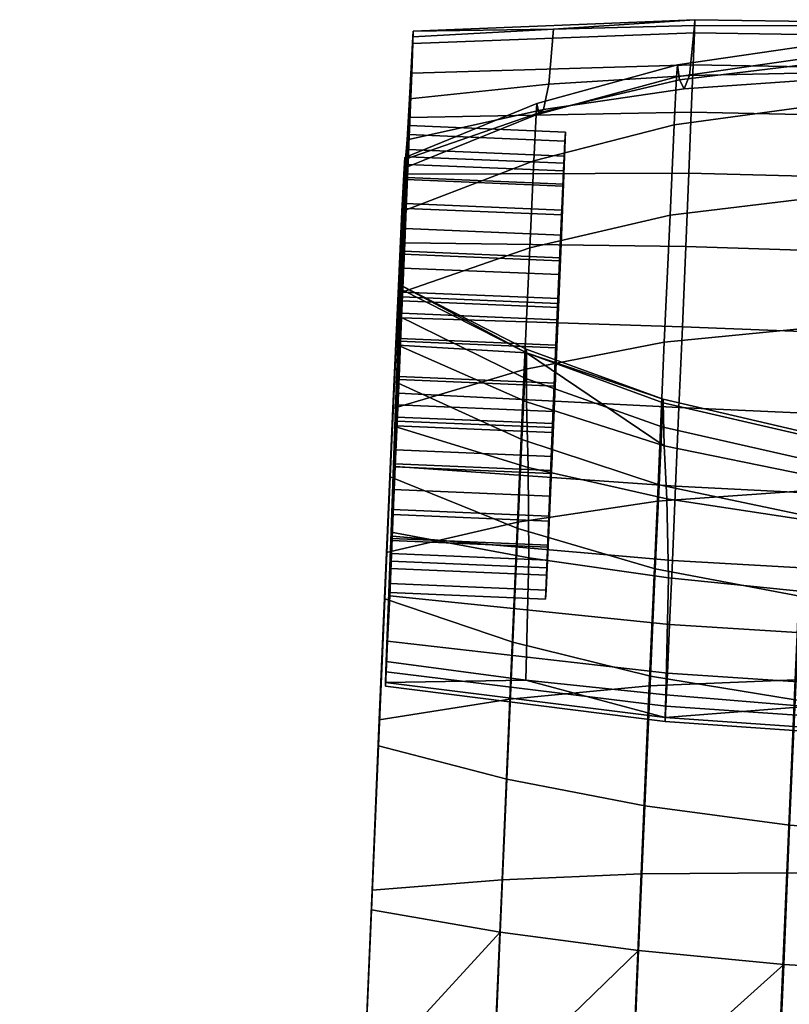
# Model space of a CAD drawing. Header units: millimetres. Extents: x -295 to 295, y -265 to 327.
# Tile 72 of 155: x -293 to -269, y 193 to 225. Entities that reach past the tile are written whole.
import ezdxf

# ---------------------------------------------------------------- set-up
doc = ezdxf.new("R2010")
doc.units = ezdxf.units.MM
doc.header["$MEASUREMENT"] = 0
doc.layers.add('podrucky', color=7, linetype='Continuous')

msp = doc.modelspace()

# ---------------------------------------------------------------- meshes
at = {"layer": 'podrucky'}
mesh = msp.add_polyface(dxfattribs=at)
corners = [(-280.856, 223.221, 575.084), (-280.963, 220.784, 576.883), (-280.821, 224.173, 577.367), (-280.809, 224.565, 579.81), (-280.936, 221.548, 579.588), (-281.038, 218.9, 574.496), (-280.913, 221.808, 573.136), (-280.987, 219.989, 571.562), (-280.82, 224.388, 582.21), (-280.953, 221.264, 582.384), (-281.019, 219.823, 585.062), (-280.927, 222.4, 594.463), (-281.393, 211.919, 606.362), (-281.005, 221.092, 606.808), (-281.075, 220.531, 631.62), (-281.252, 216.47, 634.797), (-281.1, 220.189, 637.441), (-281.248, 216.342, 629.244), (-281.055, 220.469, 619.206), (-276.854, 222.255, 631.565), (-276.791, 221.957, 619.248), (-281.055, 220.469, 619.206), (-281.075, 220.531, 631.62), (-281.005, 221.092, 606.808), (-276.646, 222.066, 606.906), (-276.474, 222.869, 594.556), (-280.927, 222.4, 594.463), (-276.325, 224.627, 582.3), (-280.82, 224.388, 582.21), (-271.818, 224.514, 577.179), (-280.821, 224.173, 577.367), (-280.809, 224.565, 579.81), (-271.806, 224.934, 579.796), (-271.857, 223.494, 574.732), (-280.856, 223.221, 575.084), (-271.917, 221.98, 572.646), (-280.913, 221.808, 573.136), (-271.997, 220.031, 570.96), (-280.987, 219.989, 571.562), (-272.462, 221.575, 644.203), (-276.955, 220.42, 643.731), (-277.083, 217.643, 649.776), (-272.596, 218.681, 650.502), (-281.1, 220.189, 637.441), (-281.169, 218.799, 643.103), (-276.881, 221.893, 637.732), (-281.106, 217.531, 579.939), (-280.993, 220.307, 582.098), (-280.978, 220.553, 579.675), (-280.963, 220.784, 576.883), (-281.038, 218.9, 574.496), (-276.043, 218.689, 574.505), (-275.968, 220.573, 576.893), (-280.953, 221.264, 582.384), (-280.936, 221.548, 579.588), (-275.94, 221.337, 579.597), (-275.958, 221.053, 582.393), (-281.019, 219.823, 585.062), (-276.023, 219.612, 585.071), (-280.978, 220.553, 579.675), (-280.993, 220.307, 582.098), (-275.997, 220.096, 582.107), (-275.982, 220.342, 579.684), (-281.05, 219.058, 584.419), (-276.055, 218.847, 584.429), (-281.002, 219.891, 577.331), (-276.006, 219.679, 577.34), (-275.982, 220.342, 579.684), (-275.968, 220.573, 576.893), (-276.006, 219.679, 577.34), (-276.043, 218.689, 574.505), (-275.958, 221.053, 582.393), (-275.94, 221.337, 579.597), (-276.023, 219.612, 585.071), (-275.997, 220.096, 582.107), (-276.055, 218.847, 584.429)]
mesh.append_faces([[corners[k] for k in face] for face in [(0, 1, 2, 2), (3, 2, 4, 4), (2, 1, 4, 4), (5, 0, 6, 6), (0, 5, 1, 1), (7, 5, 6, 6), (8, 3, 9, 9), (8, 10, 11, 11), (10, 8, 9, 9), (9, 3, 4, 4), (12, 13, 11, 11), (14, 15, 16, 16), (17, 14, 18, 18), (19, 20, 21, 22), (23, 21, 20, 24), (24, 25, 26, 23), (25, 27, 28, 26), (29, 30, 31, 32), (27, 31, 28, 28), (31, 27, 32, 32), (30, 29, 33, 34), (35, 36, 34, 33), (37, 38, 36, 35), (39, 40, 41, 42), (43, 44, 40, 45), (45, 19, 22, 43), (46, 47, 48, 48), (49, 50, 51, 52), (53, 54, 55, 56), (57, 53, 56, 58), (54, 49, 52, 55), (59, 60, 61, 62), (60, 63, 64, 61), (65, 59, 62, 66), (67, 68, 69, 69), (70, 69, 68, 68), (71, 72, 67, 67), (68, 67, 72, 72), (73, 71, 74, 74), (67, 74, 71, 71), (74, 75, 73, 73)]])
mesh = msp.add_polyface(dxfattribs=at)
corners = [(-272.143, 222.722, 606.981), (-276.646, 222.066, 606.906), (-276.791, 221.957, 619.248), (-272.291, 223.006, 619.281), (-267.546, 223.044, 607.03), (-267.634, 223.571, 619.305), (-271.968, 223.152, 594.624), (-276.474, 222.869, 594.556), (-267.43, 223.245, 594.669), (-272.357, 223.487, 631.527), (-276.854, 222.255, 631.565), (-267.672, 224.168, 631.507), (-267.307, 224.738, 582.411), (-271.818, 224.744, 582.367), (-276.325, 224.627, 582.3), (-268.19, 210.363, 618.439), (-268.143, 208.916, 607.035), (-263.52, 208.552, 607.088), (-263.483, 209.911, 618.496), (-272.784, 211.307, 618.287), (-272.697, 209.608, 606.894), (-268.199, 211.616, 629.782), (-272.811, 212.684, 629.666), (-271.818, 224.514, 577.179), (-271.806, 224.934, 579.796), (-262.782, 224.803, 579.802), (-262.796, 224.374, 577.127), (-271.857, 223.494, 574.732), (-262.835, 223.331, 574.626), (-271.917, 221.98, 572.646), (-262.896, 221.783, 572.493), (-271.997, 220.031, 570.96), (-262.978, 219.79, 570.769), (-272.094, 217.681, 569.736), (-263.077, 217.389, 569.518), (-272.201, 215.111, 569.096), (-263.187, 214.761, 568.865), (-272.311, 212.535, 569.069), (-263.298, 212.128, 568.836), (-272.418, 210.02, 569.629), (-263.408, 209.557, 569.409), (-272.521, 207.638, 570.787), (-263.513, 207.122, 570.592), (-268.103, 215.08, 656.708), (-272.778, 214.619, 656.116), (-273.001, 209.536, 660.824), (-268.332, 209.87, 661.533), (-263.335, 215.101, 656.914), (-263.566, 209.848, 661.779), (-267.916, 219.243, 650.954), (-272.596, 218.681, 650.502), (-263.147, 219.299, 651.113), (-267.778, 222.209, 644.498), (-272.462, 221.575, 644.203), (-263.008, 222.289, 644.604), (-272.385, 223.11, 637.953), (-276.881, 221.893, 637.732), (-276.955, 220.42, 643.731), (-267.7, 223.781, 638.093), (-268.248, 210.874, 639.243), (-268.332, 209.086, 643.716), (-272.948, 210.062, 644.115), (-272.861, 211.915, 639.477), (-263.502, 210.387, 639.17), (-263.584, 208.622, 643.587), (-268.203, 211.725, 634.501), (-272.815, 212.797, 634.56), (-263.458, 211.227, 634.487), (-263.453, 211.119, 629.827), (-277.188, 214.281, 629.484)]
mesh.append_faces([[corners[k] for k in face] for face in [(0, 1, 2, 3), (4, 0, 3, 5), (6, 7, 1, 0), (8, 6, 0, 4), (9, 3, 2, 10), (11, 5, 3, 9), (8, 12, 13, 6), (6, 13, 14, 7), (15, 16, 17, 18), (19, 20, 16, 15), (18, 21, 15, 15), (19, 15, 21, 22), (23, 24, 25, 26), (27, 23, 26, 28), (29, 27, 28, 30), (31, 29, 30, 32), (33, 31, 32, 34), (35, 33, 34, 36), (37, 35, 36, 38), (39, 37, 38, 40), (41, 39, 40, 42), (25, 24, 13, 12), (14, 13, 24, 24), (43, 44, 45, 46), (47, 43, 46, 48), (49, 50, 44, 43), (51, 49, 43, 47), (52, 53, 50, 49), (54, 52, 49, 51), (55, 56, 57, 53), (58, 55, 53, 52), (55, 9, 10, 56), (58, 11, 9, 55), (59, 60, 61, 62), (63, 64, 60, 59), (65, 59, 62, 66), (67, 63, 59, 65), (65, 66, 22, 21), (67, 65, 21, 68), (66, 69, 22, 22)]])
mesh = msp.add_polyface(dxfattribs=at)
corners = [(-245.657, 203.536, 574.955), (-244.889, 221.7, 575.15), (-245.702, 202.556, 577.153), (-244.853, 222.653, 577.434), (-245.726, 202.097, 579.584), (-245.488, 210.977, 653.962), (-245.746, 204.896, 654.297), (-245.573, 208.798, 650.348), (-245.69, 206.371, 658.227), (-245.923, 201.024, 661.514), (-245.95, 200.19, 657.452), (-254.286, 208.83, 606.928), (-254.505, 206.319, 595.612), (-250, 206.582, 595.47), (-249.783, 209.46, 606.718), (-258.883, 208.524, 607.052), (-259.042, 206.238, 595.695), (-263.52, 208.552, 607.088), (-263.593, 206.339, 595.717), (-268.143, 208.916, 607.035), (-268.135, 206.623, 595.678), (-272.697, 209.608, 606.894), (-272.649, 207.086, 595.579), (-250.196, 202.675, 584.527), (-245.701, 202.888, 584.367), (-245.547, 207.021, 595.268), (-259.214, 202.594, 584.704), (-254.702, 202.577, 584.64), (-245.425, 210.398, 606.428), (-263.725, 202.727, 584.72), (-268.231, 202.975, 584.687), (-272.728, 203.339, 584.606), (-263.513, 207.122, 570.592), (-263.408, 209.557, 569.409), (-254.392, 209.258, 569.662), (-254.495, 206.875, 570.82), (-263.604, 205.031, 572.313), (-254.585, 204.83, 572.503), (-272.61, 205.592, 572.47), (-272.521, 207.638, 570.787), (-263.676, 203.438, 574.412), (-254.654, 203.272, 574.557), (-272.68, 204.034, 574.523), (-245.508, 206.9, 571.467), (-245.412, 209.124, 570.387), (-245.657, 203.536, 574.955), (-245.592, 204.991, 573.039), (-268.332, 209.87, 661.533), (-273.001, 209.536, 660.824), (-273.258, 203.634, 664.452), (-268.594, 203.821, 665.252), (-263.566, 209.848, 661.779), (-263.831, 203.75, 665.528), (-258.815, 209.467, 661.551), (-259.078, 203.418, 665.269), (-254.188, 208.74, 660.859), (-254.444, 202.838, 664.487), (-249.784, 207.695, 659.734), (-250.03, 202.03, 663.217), (-245.923, 201.024, 661.514), (-245.69, 206.371, 658.227), (-268.449, 206.497, 647.662), (-268.595, 203.18, 651.018), (-273.221, 203.937, 651.687), (-273.069, 207.376, 648.207), (-263.7, 206.065, 647.484), (-263.845, 202.789, 650.798), (-258.932, 206.094, 647.68), (-259.078, 202.777, 651.036), (-254.256, 206.581, 648.242), (-254.407, 203.141, 651.722), (-249.773, 207.496, 649.144), (-249.934, 203.859, 652.825), (-268.332, 209.086, 643.716), (-272.948, 210.062, 644.115), (-263.584, 208.622, 643.587), (-258.815, 208.684, 643.734), (-254.135, 209.266, 644.15), (-245.746, 204.896, 654.297), (-245.573, 208.798, 650.348)]
mesh.append_faces([[corners[k] for k in face] for face in [(0, 1, 2, 2), (2, 3, 4, 4), (5, 6, 7, 7), (8, 6, 5, 5), (9, 10, 8, 8), (11, 12, 13, 14), (15, 16, 12, 11), (17, 18, 16, 15), (19, 20, 18, 17), (21, 22, 20, 19), (23, 24, 25, 13), (26, 27, 12, 16), (27, 23, 13, 12), (13, 25, 28, 14), (16, 18, 29, 26), (30, 29, 18, 20), (31, 30, 20, 22), (32, 33, 34, 35), (36, 32, 35, 37), (38, 39, 32, 36), (40, 36, 37, 41), (42, 38, 36, 40), (43, 35, 34, 44), (45, 41, 37, 46), (46, 37, 35, 43), (47, 48, 49, 50), (51, 47, 50, 52), (53, 51, 52, 54), (55, 53, 54, 56), (57, 55, 56, 58), (57, 58, 59, 60), (61, 62, 63, 64), (65, 66, 62, 61), (67, 68, 66, 65), (69, 70, 68, 67), (71, 72, 70, 69), (73, 61, 64, 74), (75, 65, 61, 73), (76, 67, 65, 75), (77, 69, 67, 76), (78, 72, 71, 79)]])
mesh = msp.add_polyface(dxfattribs=at)
corners = [(-281.178, 215.397, 569.823), (-281.267, 213.431, 572.769), (-281.149, 216.224, 573.053), (-281.279, 212.992, 569.798), (-281.38, 210.645, 570.32), (-280.927, 222.4, 594.463), (-281.239, 214.737, 587.712), (-281.515, 208.542, 595.202), (-281.541, 210.319, 650.282), (-281.291, 216.178, 648.809), (-281.404, 213.366, 645.64), (-281.393, 211.919, 606.362), (-281.456, 212.498, 653.895), (-281.393, 211.919, 606.362), (-277.129, 210.616, 606.667), (-277.18, 212.709, 618.047), (-281.303, 214.523, 617.727), (-272.784, 211.307, 618.287), (-277.188, 214.281, 629.484), (-272.811, 212.684, 629.666), (-281.248, 216.342, 629.244), (-281.178, 215.397, 569.823), (-272.201, 215.111, 569.096), (-272.311, 212.535, 569.069), (-281.279, 212.992, 569.798), (-277.258, 213.744, 655.165), (-277.083, 217.643, 649.776), (-281.291, 216.178, 648.809), (-281.456, 212.498, 653.895), (-272.815, 212.797, 634.56), (-272.861, 211.915, 639.477), (-277.242, 213.468, 639.86), (-277.192, 214.4, 634.66), (-277.333, 211.507, 644.766), (-281.404, 213.366, 645.64), (-281.305, 215.469, 640.377), (-281.252, 216.47, 634.797), (-281.265, 213.518, 573.765), (-281.185, 215.546, 577.101), (-281.163, 215.939, 574.012), (-281.174, 216.068, 583.078), (-281.32, 212.621, 583.38), (-281.241, 214.649, 586.716), (-281.365, 211.176, 574.428), (-281.331, 212.098, 577.403), (-281.343, 212.228, 586.47), (-281.149, 216.224, 573.053), (-281.267, 213.431, 572.769), (-276.271, 213.219, 572.778), (-276.153, 216.013, 573.063), (-281.356, 211.943, 587.428), (-281.239, 214.737, 587.712), (-276.243, 214.525, 587.721), (-276.361, 211.731, 587.437), (-281.241, 214.649, 586.716), (-281.343, 212.228, 586.47), (-276.347, 212.017, 586.479), (-276.245, 214.438, 586.725), (-281.265, 213.518, 573.765), (-281.163, 215.939, 574.012), (-276.167, 215.728, 574.021), (-276.269, 213.306, 573.775), (-276.271, 213.219, 572.778), (-276.369, 210.965, 574.438), (-276.269, 213.306, 573.775), (-276.167, 215.728, 574.021), (-276.243, 214.525, 587.721), (-276.347, 212.017, 586.479), (-276.361, 211.731, 587.437), (-276.153, 216.013, 573.063), (-276.145, 216.78, 586.062), (-276.245, 214.438, 586.725), (-276.179, 215.857, 583.088), (-276.325, 212.409, 583.389), (-281.32, 212.621, 583.38), (-281.174, 216.068, 583.078), (-276.336, 211.887, 577.412), (-276.189, 215.335, 577.111), (-281.185, 215.546, 577.101), (-281.331, 212.098, 577.403), (-276.403, 210.424, 580.551), (-276.111, 217.32, 579.948), (-276.189, 215.335, 577.111), (-276.179, 215.857, 583.088), (-276.325, 212.409, 583.389)]
mesh.append_faces([[corners[k] for k in face] for face in [(0, 1, 2, 2), (1, 0, 3, 3), (4, 1, 3, 3), (5, 6, 7, 7), (8, 9, 10, 10), (11, 5, 7, 7), (12, 9, 8, 8), (13, 14, 15, 16), (15, 17, 18, 18), (15, 18, 16, 16), (17, 19, 18, 18), (16, 18, 20, 20), (21, 22, 23, 24), (25, 26, 27, 28), (29, 30, 31, 32), (33, 34, 35, 31), (36, 32, 31, 35), (29, 32, 18, 18), (32, 36, 18, 18), (36, 20, 18, 18), (37, 38, 39, 39), (40, 41, 42, 42), (43, 44, 37, 37), (42, 41, 45, 45), (37, 44, 38, 38), (46, 47, 48, 49), (50, 51, 52, 53), (54, 55, 56, 57), (58, 59, 60, 61), (62, 63, 64, 64), (64, 65, 62, 62), (66, 67, 68, 68), (62, 65, 69, 69), (66, 70, 71, 71), (67, 66, 71, 71), (72, 73, 74, 75), (76, 77, 78, 79), (80, 81, 82, 82), (83, 81, 80, 80), (84, 83, 80, 80)]])
mesh = msp.add_polyface(dxfattribs=at)
corners = [(-281.178, 215.397, 569.823), (-281.149, 216.224, 573.053), (-281.078, 217.796, 570.42), (-280.987, 219.989, 571.562), (-281.038, 218.9, 574.496), (-280.927, 222.4, 594.463), (-281.123, 217.438, 586.947), (-281.239, 214.737, 587.712), (-281.019, 219.823, 585.062), (-281.303, 214.523, 617.727), (-281.055, 220.469, 619.206), (-281.005, 221.092, 606.808), (-281.248, 216.342, 629.244), (-281.252, 216.47, 634.797), (-281.075, 220.531, 631.62), (-281.169, 218.799, 643.103), (-281.1, 220.189, 637.441), (-281.305, 215.469, 640.377), (-281.404, 213.366, 645.64), (-281.393, 211.919, 606.362), (-281.291, 216.178, 648.809), (-272.094, 217.681, 569.736), (-281.078, 217.796, 570.42), (-280.987, 219.989, 571.562), (-271.997, 220.031, 570.96), (-272.201, 215.111, 569.096), (-281.178, 215.397, 569.823), (-272.596, 218.681, 650.502), (-277.083, 217.643, 649.776), (-277.258, 213.744, 655.165), (-272.778, 214.619, 656.116), (-281.169, 218.799, 643.103), (-281.291, 216.178, 648.809), (-276.955, 220.42, 643.731), (-281.185, 215.546, 577.101), (-281.002, 219.891, 577.331), (-281.067, 218.258, 575.262), (-281.106, 217.531, 579.939), (-281.163, 215.939, 574.012), (-280.978, 220.553, 579.675), (-281.05, 219.058, 584.419), (-280.993, 220.307, 582.098), (-281.174, 216.068, 583.078), (-281.241, 214.649, 586.716), (-281.141, 216.991, 586.053), (-281.038, 218.9, 574.496), (-281.149, 216.224, 573.053), (-276.153, 216.013, 573.063), (-276.043, 218.689, 574.505), (-281.123, 217.438, 586.947), (-281.019, 219.823, 585.062), (-276.023, 219.612, 585.071), (-276.128, 217.227, 586.956), (-281.239, 214.737, 587.712), (-276.243, 214.525, 587.721), (-281.05, 219.058, 584.419), (-281.141, 216.991, 586.053), (-276.145, 216.78, 586.062), (-276.055, 218.847, 584.429), (-281.067, 218.258, 575.262), (-281.002, 219.891, 577.331), (-276.006, 219.679, 577.34), (-276.071, 218.047, 575.271), (-281.163, 215.939, 574.012), (-276.167, 215.728, 574.021), (-281.241, 214.649, 586.716), (-276.245, 214.438, 586.725), (-276.071, 218.047, 575.271), (-276.153, 216.013, 573.063), (-276.167, 215.728, 574.021), (-276.006, 219.679, 577.34), (-276.043, 218.689, 574.505), (-276.145, 216.78, 586.062), (-276.243, 214.525, 587.721), (-276.128, 217.227, 586.956), (-276.055, 218.847, 584.429), (-276.023, 219.612, 585.071), (-276.189, 215.335, 577.111), (-276.111, 217.32, 579.948), (-281.106, 217.531, 579.939), (-281.185, 215.546, 577.101), (-276.111, 217.32, 579.948), (-276.179, 215.857, 583.088), (-281.174, 216.068, 583.078), (-281.106, 217.531, 579.939)]
mesh.append_faces([[corners[k] for k in face] for face in [(0, 1, 2, 2), (3, 2, 1, 1), (4, 3, 1, 1), (5, 6, 7, 7), (5, 8, 6, 6), (9, 10, 11, 11), (12, 13, 14, 14), (15, 16, 17, 17), (17, 16, 13, 13), (18, 15, 17, 17), (9, 12, 10, 10), (19, 9, 11, 11), (18, 20, 15, 15), (21, 22, 23, 24), (25, 26, 22, 21), (27, 28, 29, 30), (31, 32, 28, 33), (34, 35, 36, 36), (37, 35, 34, 34), (38, 34, 36, 36), (39, 35, 37, 37), (40, 41, 42, 42), (43, 44, 42, 42), (40, 42, 44, 44), (41, 37, 42, 42), (45, 46, 47, 48), (49, 50, 51, 52), (53, 49, 52, 54), (55, 56, 57, 58), (59, 60, 61, 62), (63, 59, 62, 64), (56, 65, 66, 57), (67, 68, 69, 69), (70, 71, 67, 67), (68, 67, 71, 71), (72, 73, 74, 74), (74, 75, 72, 72), (74, 76, 75, 75), (77, 78, 79, 80), (81, 82, 83, 84)]])
mesh = msp.add_polyface(dxfattribs=at)
corners = [(-281.382, 210.729, 573.534), (-281.267, 213.431, 572.769), (-281.38, 210.645, 570.32), (-281.476, 208.421, 571.401), (-281.56, 206.512, 572.972), (-281.515, 208.542, 595.202), (-281.239, 214.737, 587.712), (-281.356, 211.943, 587.428), (-281.467, 209.267, 585.985), (-281.541, 210.319, 650.282), (-281.713, 206.417, 654.231), (-281.456, 212.498, 653.895), (-277.129, 210.616, 606.667), (-277.115, 207.728, 595.42), (-272.649, 207.086, 595.579), (-272.697, 209.608, 606.894), (-277.18, 212.709, 618.047), (-272.784, 211.307, 618.287), (-281.393, 211.919, 606.362), (-281.515, 208.542, 595.202), (-272.418, 210.02, 569.629), (-281.38, 210.645, 570.32), (-281.279, 212.992, 569.798), (-272.311, 212.535, 569.069), (-272.521, 207.638, 570.787), (-281.476, 208.421, 571.401), (-272.778, 214.619, 656.116), (-277.258, 213.744, 655.165), (-277.473, 208.865, 659.683), (-273.001, 209.536, 660.824), (-281.456, 212.498, 653.895), (-281.658, 207.892, 658.16), (-272.948, 210.062, 644.115), (-273.069, 207.376, 648.207), (-277.462, 208.667, 649.093), (-277.333, 211.507, 644.766), (-272.861, 211.915, 639.477), (-277.242, 213.468, 639.86), (-281.541, 210.319, 650.282), (-281.404, 213.366, 645.64), (-281.331, 212.098, 577.403), (-281.455, 209.109, 576.062), (-281.513, 207.86, 578.383), (-281.365, 211.176, 574.428), (-281.399, 210.635, 580.542), (-281.438, 209.909, 585.219), (-281.343, 212.228, 586.47), (-281.32, 212.621, 583.38), (-281.504, 208.276, 583.15), (-281.527, 207.614, 580.806), (-281.467, 209.267, 585.985), (-281.356, 211.943, 587.428), (-276.361, 211.731, 587.437), (-276.472, 209.055, 585.995), (-281.267, 213.431, 572.769), (-281.382, 210.729, 573.534), (-276.387, 210.517, 573.543), (-276.271, 213.219, 572.778), (-281.486, 208.343, 575.419), (-276.491, 208.132, 575.428), (-281.365, 211.176, 574.428), (-281.265, 213.518, 573.765), (-276.269, 213.306, 573.775), (-276.369, 210.965, 574.438), (-281.455, 209.109, 576.062), (-276.46, 208.897, 576.071), (-281.343, 212.228, 586.47), (-281.438, 209.909, 585.219), (-276.443, 209.698, 585.229), (-276.347, 212.017, 586.479), (-281.504, 208.276, 583.15), (-276.508, 208.065, 583.159), (-276.387, 210.517, 573.543), (-276.491, 208.132, 575.428), (-276.46, 208.897, 576.071), (-276.369, 210.965, 574.438), (-276.271, 213.219, 572.778), (-276.361, 211.731, 587.437), (-276.443, 209.698, 585.229), (-276.472, 209.055, 585.995), (-276.508, 208.065, 583.159), (-276.347, 212.017, 586.479), (-276.325, 212.409, 583.389), (-276.403, 210.424, 580.551), (-281.399, 210.635, 580.542), (-281.32, 212.621, 583.38), (-276.403, 210.424, 580.551), (-276.336, 211.887, 577.412), (-281.331, 212.098, 577.403), (-281.399, 210.635, 580.542), (-276.189, 215.335, 577.111), (-276.336, 211.887, 577.412), (-276.403, 210.424, 580.551)]
mesh.append_faces([[corners[k] for k in face] for face in [(0, 1, 2, 2), (0, 2, 3, 3), (4, 0, 3, 3), (5, 6, 7, 7), (8, 5, 7, 7), (9, 10, 11, 11), (12, 13, 14, 15), (16, 12, 15, 17), (12, 18, 19, 13), (20, 21, 22, 23), (24, 25, 21, 20), (26, 27, 28, 29), (30, 31, 28, 27), (32, 33, 34, 35), (36, 32, 35, 37), (34, 38, 39, 35), (40, 41, 42, 42), (43, 41, 40, 40), (44, 40, 42, 42), (45, 46, 47, 47), (44, 48, 47, 47), (45, 47, 48, 48), (49, 48, 44, 44), (49, 44, 42, 42), (50, 51, 52, 53), (54, 55, 56, 57), (55, 58, 59, 56), (60, 61, 62, 63), (64, 60, 63, 65), (66, 67, 68, 69), (67, 70, 71, 68), (72, 73, 74, 74), (75, 76, 72, 72), (74, 75, 72, 72), (77, 78, 79, 79), (80, 79, 78, 78), (78, 77, 81, 81), (82, 83, 84, 85), (86, 87, 88, 89), (90, 91, 92, 92)]])
mesh = msp.add_polyface(dxfattribs=at)
corners = [(-281.486, 208.343, 575.419), (-281.382, 210.729, 573.534), (-281.56, 206.512, 572.972), (-281.625, 205.057, 574.889), (-281.67, 204.077, 577.087), (-281.552, 206.902, 578.097), (-281.694, 203.618, 579.517), (-281.569, 206.619, 580.893), (-281.693, 203.739, 581.988), (-281.669, 204.409, 584.3), (-281.542, 207.383, 583.598), (-281.515, 208.542, 595.202), (-281.467, 209.267, 585.985), (-281.658, 207.892, 658.16), (-281.456, 212.498, 653.895), (-281.713, 206.417, 654.231), (-281.918, 201.711, 657.385), (-281.891, 202.546, 661.447), (-277.209, 203.817, 584.477), (-272.728, 203.339, 584.606), (-272.649, 207.086, 595.579), (-277.115, 207.728, 595.42), (-281.669, 204.409, 584.3), (-281.515, 208.542, 595.202), (-272.61, 205.592, 572.47), (-281.56, 206.512, 572.972), (-281.476, 208.421, 571.401), (-272.521, 207.638, 570.787), (-272.68, 204.034, 574.523), (-281.625, 205.057, 574.889), (-272.729, 202.984, 576.878), (-281.67, 204.077, 577.087), (-281.693, 203.739, 581.988), (-272.754, 202.622, 582.13), (-273.001, 209.536, 660.824), (-277.473, 208.865, 659.683), (-277.719, 203.201, 663.166), (-273.258, 203.634, 664.452), (-281.658, 207.892, 658.16), (-281.891, 202.546, 661.447), (-273.069, 207.376, 648.207), (-273.221, 203.937, 651.687), (-277.622, 205.03, 652.774), (-277.462, 208.667, 649.093), (-281.713, 206.417, 654.231), (-277.813, 200.644, 655.713), (-281.918, 201.711, 657.385), (-281.541, 210.319, 650.282), (-281.569, 206.619, 580.893), (-281.542, 207.383, 583.598), (-276.547, 207.172, 583.607), (-276.574, 206.407, 580.903), (-281.467, 209.267, 585.985), (-276.472, 209.055, 585.995), (-281.486, 208.343, 575.419), (-281.552, 206.902, 578.097), (-276.557, 206.691, 578.107), (-276.491, 208.132, 575.428), (-281.513, 207.86, 578.383), (-281.455, 209.109, 576.062), (-276.46, 208.897, 576.071), (-276.517, 207.648, 578.392), (-281.504, 208.276, 583.15), (-281.527, 207.614, 580.806), (-276.532, 207.403, 580.816), (-276.508, 208.065, 583.159), (-276.517, 207.648, 578.392), (-276.46, 208.897, 576.071), (-276.491, 208.132, 575.428), (-276.532, 207.403, 580.816), (-276.557, 206.691, 578.107), (-276.547, 207.172, 583.607), (-276.574, 206.407, 580.903), (-276.472, 209.055, 585.995), (-276.508, 208.065, 583.159)]
mesh.append_faces([[corners[k] for k in face] for face in [(0, 1, 2, 2), (0, 2, 3, 3), (0, 4, 5, 5), (5, 6, 7, 7), (6, 5, 4, 4), (3, 4, 0, 0), (8, 7, 6, 6), (9, 10, 8, 8), (9, 11, 12, 12), (10, 9, 12, 12), (13, 14, 15, 15), (13, 16, 17, 17), (16, 13, 15, 15), (10, 7, 8, 8), (18, 19, 20, 21), (22, 18, 21, 23), (24, 25, 26, 27), (28, 29, 25, 24), (29, 28, 30, 31), (22, 32, 18, 18), (33, 18, 32, 32), (34, 35, 36, 37), (38, 39, 36, 35), (40, 41, 42, 43), (44, 42, 45, 46), (47, 43, 42, 44), (48, 49, 50, 51), (49, 52, 53, 50), (54, 55, 56, 57), (55, 48, 51, 56), (58, 59, 60, 61), (62, 63, 64, 65), (63, 58, 61, 64), (66, 67, 68, 68), (69, 66, 70, 70), (68, 70, 66, 66), (71, 69, 72, 72), (70, 72, 69, 69), (73, 74, 71, 71), (69, 71, 74, 74)]])
mesh = msp.add_polyface(dxfattribs=at)
corners = [(-245.746, 204.896, 654.297), (-245.69, 206.371, 658.227), (-245.95, 200.19, 657.452), (-246.176, 194.946, 659.592), (-245.923, 201.024, 661.514), (-281.918, 201.711, 657.385), (-282.144, 196.467, 659.526), (-281.891, 202.546, 661.447), (-263.726, 202.364, 576.819), (-263.676, 203.438, 574.412), (-254.654, 203.272, 574.557), (-254.703, 202.221, 576.911), (-272.729, 202.984, 576.878), (-272.68, 204.034, 574.523), (-263.752, 201.86, 579.482), (-254.729, 201.729, 579.516), (-272.754, 202.491, 579.482), (-263.751, 201.993, 582.188), (-254.728, 201.859, 582.163), (-272.754, 202.622, 582.13), (-245.702, 202.556, 577.153), (-245.657, 203.536, 574.955), (-245.726, 202.097, 579.584), (-245.726, 202.219, 582.055), (-245.701, 202.888, 584.367), (-250.196, 202.675, 584.527), (-254.702, 202.577, 584.64), (-263.725, 202.727, 584.72), (-259.214, 202.594, 584.704), (-268.231, 202.975, 584.687), (-281.694, 203.618, 579.517), (-281.67, 204.077, 577.087), (-272.728, 203.339, 584.606), (-281.693, 203.739, 581.988), (-277.209, 203.817, 584.477), (-273.258, 203.634, 664.452), (-277.719, 203.201, 663.166), (-277.967, 197.427, 665.346), (-273.517, 197.617, 666.724), (-268.594, 203.821, 665.252), (-268.859, 197.655, 667.581), (-263.831, 203.75, 665.528), (-264.098, 197.533, 667.876), (-259.078, 203.418, 665.269), (-259.343, 197.252, 667.598), (-254.444, 202.838, 664.487), (-254.702, 196.821, 666.759), (-250.03, 202.03, 663.217), (-250.278, 196.256, 665.398), (-281.891, 202.546, 661.447), (-282.125, 197.095, 663.506), (-246.157, 195.574, 663.572), (-245.923, 201.024, 661.514), (-273.221, 203.937, 651.687), (-273.402, 199.79, 654.467), (-277.813, 200.644, 655.713), (-277.622, 205.03, 652.774), (-268.595, 203.18, 651.018), (-268.77, 199.18, 653.699), (-263.845, 202.789, 650.798), (-264.017, 198.84, 653.445), (-259.078, 202.777, 651.036), (-259.252, 198.778, 653.717), (-254.407, 203.141, 651.722), (-254.588, 198.994, 654.502), (-249.934, 203.859, 652.825), (-250.125, 199.473, 655.765), (-281.918, 201.711, 657.385), (-278.023, 195.756, 657.709), (-282.144, 196.467, 659.526), (-245.746, 204.896, 654.297), (-245.95, 200.19, 657.452)]
mesh.append_faces([[corners[k] for k in face] for face in [(0, 1, 2, 2), (3, 2, 4, 4), (5, 6, 7, 7), (8, 9, 10, 11), (12, 13, 9, 8), (14, 8, 11, 15), (16, 12, 8, 14), (17, 14, 15, 18), (19, 16, 14, 17), (20, 11, 10, 21), (11, 20, 22, 15), (23, 18, 15, 22), (23, 24, 25, 25), (18, 23, 25, 25), (25, 26, 18, 18), (27, 17, 28, 28), (18, 28, 17, 17), (29, 17, 27, 27), (28, 18, 26, 26), (16, 30, 31, 12), (32, 19, 29, 29), (19, 33, 30, 16), (19, 32, 34, 34), (19, 17, 29, 29), (35, 36, 37, 38), (39, 35, 38, 40), (41, 39, 40, 42), (43, 41, 42, 44), (45, 43, 44, 46), (47, 45, 46, 48), (37, 36, 49, 50), (47, 48, 51, 52), (53, 54, 55, 56), (57, 58, 54, 53), (59, 60, 58, 57), (61, 62, 60, 59), (63, 64, 62, 61), (65, 66, 64, 63), (67, 55, 68, 69), (65, 70, 71, 66)]])
mesh = msp.add_polyface(dxfattribs=at)
corners = [(-246.157, 195.574, 663.572), (-246.409, 189.493, 660.622), (-246.176, 194.946, 659.592), (-246.401, 189.841, 664.607), (-245.923, 201.024, 661.514), (-281.891, 202.546, 661.447), (-282.144, 196.467, 659.526), (-282.125, 197.095, 663.506), (-282.369, 191.362, 664.541), (-282.376, 191.014, 660.556), (-293.391, -68.48, 683.25), (-278.226, 191.353, 666.443), (-289.241, -68.141, 689.137), (-273.786, 191.288, 667.867), (-284.801, -68.205, 690.561), (-269.136, 191.169, 668.752), (-282.369, 191.362, 664.541), (-293.384, -68.132, 687.235), (-282.125, 197.095, 663.506), (-277.967, 197.427, 665.346), (-273.517, 197.617, 666.724), (-268.859, 197.655, 667.581), (-264.377, 190.993, 669.057), (-264.098, 197.533, 667.876), (-259.619, 190.766, 668.769), (-259.343, 197.252, 667.598), (-250.537, 190.182, 666.494), (-250.278, 196.256, 665.398), (-254.702, 196.821, 666.759), (-254.972, 190.493, 667.902), (-246.401, 189.841, 664.607), (-246.157, 195.574, 663.572), (-273.402, 199.79, 654.467), (-273.601, 195.168, 656.354), (-278.023, 195.756, 657.709), (-277.813, 200.644, 655.713), (-268.77, 199.18, 653.699), (-268.961, 194.724, 655.518), (-264.017, 198.84, 653.445), (-264.206, 194.439, 655.242), (-259.252, 198.778, 653.717), (-259.444, 194.321, 655.536), (-254.588, 198.994, 654.502), (-254.787, 194.372, 656.388), (-250.125, 199.473, 655.765), (-250.335, 194.585, 657.76), (-278.24, 190.673, 658.669), (-282.376, 191.014, 660.556), (-273.806, 190.362, 657.261), (-269.159, 190.089, 656.394), (-282.144, 196.467, 659.526), (-264.401, 189.862, 656.106), (-259.642, 189.686, 656.411), (-254.992, 189.566, 657.296), (-250.552, 189.502, 658.72), (-246.409, 189.493, 660.622), (-245.95, 200.19, 657.452), (-246.176, 194.946, 659.592)]
mesh.append_faces([[corners[k] for k in face] for face in [(0, 1, 2, 2), (1, 0, 3, 3), (4, 0, 2, 2), (5, 6, 7, 7), (8, 7, 9, 9), (6, 9, 7, 7), (9, 10, 8, 8), (11, 12, 13, 13), (13, 14, 15, 15), (16, 17, 11, 11), (18, 16, 11, 19), (13, 20, 19, 11), (20, 13, 15, 21), (21, 15, 22, 23), (24, 25, 23, 22), (26, 27, 28, 29), (25, 24, 29, 28), (30, 31, 27, 26), (32, 33, 34, 35), (36, 37, 33, 32), (38, 39, 37, 36), (40, 41, 39, 38), (42, 43, 41, 40), (44, 45, 43, 42), (46, 47, 34, 34), (46, 33, 48, 48), (48, 37, 49, 49), (47, 50, 34, 34), (48, 33, 37, 37), (46, 34, 33, 33), (37, 39, 51, 49), (39, 52, 51, 51), (41, 53, 52, 52), (43, 54, 53, 53), (45, 55, 54, 54), (52, 39, 41, 41), (54, 43, 45, 45), (53, 41, 43, 43), (44, 56, 57, 45), (55, 45, 57, 57)]])

doc.saveas('drawing.dxf')
